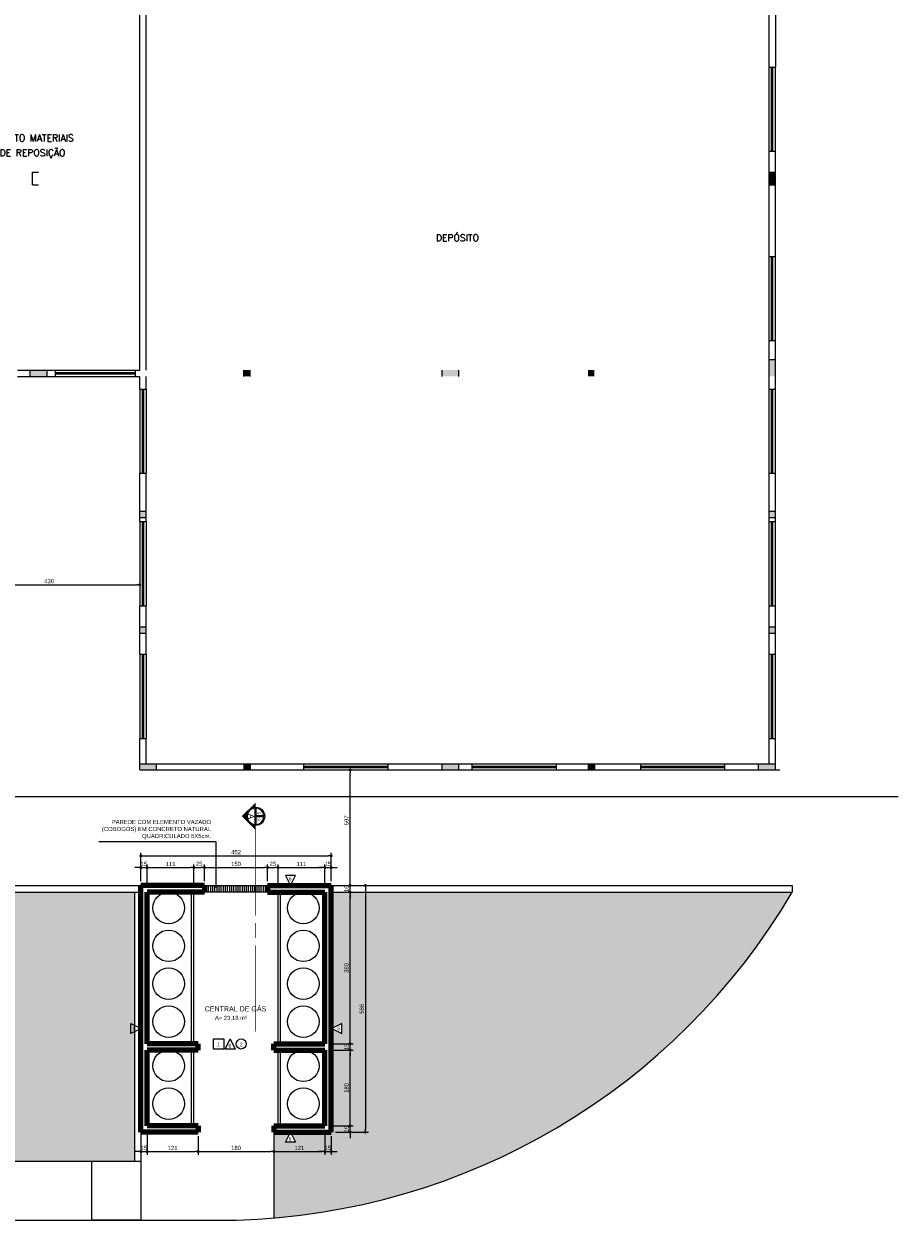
# Model space of a CAD drawing. Header units: metres. Extents: x -44 to 208, y -13 to 238.
# Tile 93 of 154: x -17 to 4, y 190 to 219. Entities that reach past the tile are written whole.
import ezdxf
from ezdxf.enums import TextEntityAlignment as Align

# ---------------------------------------------------------------- set-up
doc = ezdxf.new("R2010")
doc.units = ezdxf.units.M
doc.header["$MEASUREMENT"] = 0
doc.layers.add('ALV-ALT', color=7, linetype='Continuous', lineweight=90)
doc.layers.add('VIS-V03', color=4, linetype='Continuous', lineweight=25)
for name, color, linetype in [('COTAS', 250, 'Continuous'), ('CTA-GER', 35, 'Continuous'), ('HTC-EST', 253, 'Continuous'), ('SMB-GER', 9, 'Continuous'), ('TXT-AMB', 25, 'Continuous'), ('TXT-ESP', 40, 'Continuous'), ('VIS-V04', 30, 'Continuous'), ('VIS-V05', 31, 'Continuous')]:
    doc.layers.add(name, color=color, linetype=linetype)
doc.styles.add('50-30', font='romans.shx', dxfattribs={"height": 0.16})
doc.styles.add('ARIAL', font='arial.ttf')
doc.styles.add('Griffe', font='arial.ttf')
doc.styles.add('Texto Ambiente 1-50', font='arial.ttf', dxfattribs={"height": 0.12})
doc.styles.add('Texto Cota', font='arial.ttf')
doc.styles.add('Texto Especificacao 1-50', font='arial.ttf', dxfattribs={"height": 0.1})
doc.dimstyles.new('ARQ-1-50', dxfattribs={"dimscale": 0, "dimtxt": 0.1, "dimasz": 0.07, "dimexe": 0.075, "dimexo": 0.1, "dimgap": 0.035, "dimtad": 1, "dimdec": 0, "dimlfac": 100, "dimzin": 1, "dimdsep": 46, "dimtxsty": 'Texto Cota', "dimblk": 'DOT', "dimcen": 0.1, "dimclrd": 256, "dimclre": 256, "dimclrt": 15, "dimaunit": 1, "dimadec": 0, "dimazin": 0, "dimtfac": 1.8, "dimtdec": 0, "dimtix": 1, "dimtmove": 2, "dimatfit": 1, "dimldrblk": 'DOT', "dimfxl": 1, "dimtolj": 1, "dimtzin": 4, "dimlwd": -1, "dimarcsym": 0})
pattern_1 = [(37.5, (0, 0), (-0.00629934, 0.19268238), [0, -0.152, 0, -0.17, 0, -0.1625]), (7.5, (0, 0), (0.17697767, 0.2822146), [0, -0.082, 0, -0.137, 0, -0.0525]), (327.5, (-0.123, 0), (0.31141419, 0.0005659), [0, -0.05, 0, -0.18, 0, -0.235]), (317.5, (-0.123, 0), (0.30061266, 0.08776756), [0, -0.025, 0, -0.118, 0, -0.135])]

# ---------------------------------------------------------------- blocks, each defined once
blk = doc.blocks.new('ENTORNO')
at = {"layer": 'HTC-EST'}
for points in [[(132.809, -18.559), (132.659, -18.559), (132.659, -18.859), (132.809, -18.859)], [(132.809, -23.009), (132.659, -23.009), (132.659, -23.409), (132.809, -23.409)], [(115.509, -23.259), (115.109, -23.259), (115.109, -23.409), (115.509, -23.409)], [(120.184, -23.409), (120.334, -23.409), (120.334, -23.259), (120.184, -23.259)], [(125.284, -23.409), (125.284, -23.259), (124.884, -23.259), (124.884, -23.409)], [(128.509, -23.259), (128.359, -23.259), (128.359, -23.409), (128.509, -23.409)], [(117.709, -32.609), (117.709, -32.759), (118.109, -32.759), (118.109, -32.609)], [(120.334, -32.609), (120.184, -32.609), (120.184, -32.759), (120.334, -32.759)], [(125.284, -32.609), (124.884, -32.609), (124.884, -32.759), (125.284, -32.759)], [(128.509, -32.609), (128.359, -32.609), (128.359, -32.759), (128.509, -32.759)], [(132.809, -32.609), (132.409, -32.609), (132.409, -32.759), (132.809, -32.759)]]:
    blk.add_hatch(color=256, dxfattribs=at).paths.add_polyline_path(points)
h = blk.add_hatch(color=256, dxfattribs=at)
h.paths.add_polyline_path([(117.859, -29.359), (117.709, -29.359), (117.709, -29.509), (117.859, -29.509)])
h.paths.add_polyline_path([(117.859, -26.609), (117.709, -26.609), (117.709, -26.759), (117.859, -26.759)])
h = blk.add_hatch(color=256, dxfattribs=at)
h.paths.add_polyline_path([(132.809, -29.359), (132.659, -29.359), (132.659, -29.509), (132.809, -29.509)])
h.paths.add_polyline_path([(132.809, -26.609), (132.659, -26.609), (132.659, -26.759), (132.809, -26.759)])
for p, q in [((132.809, -4.409), (132.809, -16.059)), ((132.659, -16.059), (132.659, -6.359)), ((117.859, -23.259), (117.859, -9.509)), ((117.709, -23.259), (117.709, -14.409)), ((132.659, -18.059), (132.659, -16.059)), ((132.659, -16.059), (132.809, -16.059)), ((132.719, -18.059), (132.719, -16.059)), ((132.749, -18.059), (132.749, -16.059)), ((132.809, -18.059), (132.809, -16.059)), ((132.659, -20.559), (132.659, -18.059)), ((132.659, -18.059), (132.809, -18.059)), ((132.809, -20.559), (132.809, -18.059)), ((115.159, -18.559), (115.309, -18.559)), ((115.159, -18.859), (115.159, -18.559)), ((132.659, -18.559), (132.809, -18.559)), ((115.159, -18.859), (115.309, -18.859)), ((132.659, -18.859), (132.809, -18.859)), ((132.659, -22.559), (132.659, -20.559)), ((132.659, -20.559), (132.809, -20.559)), ((132.719, -22.559), (132.719, -20.559)), ((132.749, -22.559), (132.749, -20.559)), ((132.809, -22.559), (132.809, -20.559)), ((132.659, -23.709), (132.659, -22.559)), ((132.659, -22.559), (132.809, -22.559)), ((132.809, -23.709), (132.809, -22.559)), ((132.659, -23.009), (132.809, -23.009)), ((114.809, -23.259), (115.709, -23.259)), ((115.109, -23.409), (115.109, -23.259)), ((115.509, -23.409), (115.509, -23.259)), ((115.709, -23.409), (115.709, -23.259)), ((115.709, -23.259), (117.609, -23.259)), ((117.609, -23.409), (117.609, -23.259)), ((117.609, -23.259), (117.709, -23.259)), ((120.184, -23.409), (120.184, -23.259)), ((120.334, -23.409), (120.334, -23.259)), ((124.884, -23.259), (124.884, -23.407)), ((125.284, -23.259), (125.284, -23.407)), ((114.809, -23.409), (115.709, -23.409)), ((115.709, -23.319), (117.609, -23.319)), ((115.709, -23.349), (117.609, -23.349)), ((115.709, -23.409), (117.609, -23.409)), ((117.609, -23.409), (117.709, -23.409)), ((117.709, -23.709), (117.709, -23.409)), ((117.859, -23.709), (117.859, -23.409)), ((117.709, -23.709), (117.709, -25.709)), ((117.709, -23.709), (117.859, -23.709)), ((117.769, -23.709), (117.769, -25.709)), ((117.799, -23.709), (117.799, -25.709)), ((117.859, -23.709), (117.859, -25.709)), ((132.659, -25.709), (132.659, -23.709)), ((132.659, -23.709), (132.809, -23.709)), ((132.719, -25.709), (132.719, -23.709)), ((132.749, -25.709), (132.749, -23.709)), ((132.809, -25.709), (132.809, -23.709)), ((117.709, -26.859), (117.709, -25.709)), ((117.709, -25.709), (117.859, -25.709)), ((117.859, -26.859), (117.859, -25.709)), ((132.659, -26.859), (132.659, -25.709)), ((132.659, -25.709), (132.809, -25.709)), ((132.809, -26.859), (132.809, -25.709)), ((117.709, -26.609), (117.859, -26.609)), ((132.659, -26.609), (132.809, -26.609)), ((117.709, -26.759), (117.859, -26.759)), ((117.709, -26.859), (117.709, -28.859)), ((117.709, -26.859), (117.859, -26.859)), ((117.769, -26.859), (117.769, -28.859)), ((117.799, -26.859), (117.799, -28.859)), ((117.859, -26.859), (117.859, -28.859)), ((132.659, -26.759), (132.809, -26.759)), ((132.659, -28.859), (132.659, -26.859)), ((132.659, -26.859), (132.809, -26.859)), ((132.719, -28.859), (132.719, -26.859)), ((132.749, -28.859), (132.749, -26.859)), ((132.809, -28.859), (132.809, -26.859)), ((117.709, -30.009), (117.709, -28.859)), ((117.709, -28.859), (117.859, -28.859)), ((117.859, -30.009), (117.859, -28.859)), ((132.659, -30.009), (132.659, -28.859)), ((132.659, -28.859), (132.809, -28.859)), ((132.809, -30.009), (132.809, -28.859)), ((117.709, -29.359), (117.859, -29.359)), ((117.709, -29.509), (117.859, -29.509)), ((132.659, -29.359), (132.809, -29.359)), ((132.659, -29.509), (132.809, -29.509)), ((117.709, -30.009), (117.709, -32.009)), ((117.709, -30.009), (117.859, -30.009)), ((117.769, -30.009), (117.769, -32.009)), ((117.799, -30.009), (117.799, -32.009)), ((117.859, -30.009), (117.859, -32.009)), ((132.659, -32.009), (132.659, -30.009)), ((132.659, -30.009), (132.809, -30.009)), ((132.719, -32.009), (132.719, -30.009)), ((132.749, -32.009), (132.749, -30.009)), ((132.809, -32.009), (132.809, -30.009)), ((117.709, -32.759), (117.709, -32.009)), ((117.709, -32.009), (117.859, -32.009)), ((117.859, -32.609), (117.859, -32.009)), ((132.659, -32.609), (132.659, -32.009)), ((132.659, -32.009), (132.809, -32.009)), ((132.809, -32.759), (132.809, -32.009)), ((117.709, -32.609), (121.609, -32.609)), ((118.109, -32.759), (118.109, -32.609)), ((120.184, -32.609), (120.184, -32.759)), ((120.334, -32.609), (120.334, -32.759)), ((121.609, -32.609), (123.609, -32.609)), ((121.609, -32.759), (121.609, -32.609)), ((121.609, -32.669), (123.609, -32.669)), ((123.609, -32.609), (125.609, -32.609)), ((123.609, -32.759), (123.609, -32.609)), ((124.884, -32.609), (124.884, -32.759)), ((125.284, -32.609), (125.284, -32.759)), ((125.609, -32.609), (127.609, -32.609)), ((125.609, -32.759), (125.609, -32.609)), ((125.609, -32.669), (127.609, -32.669)), ((127.609, -32.609), (129.609, -32.609)), ((127.609, -32.759), (127.609, -32.609)), ((128.359, -32.609), (128.359, -32.759)), ((128.509, -32.609), (128.509, -32.759)), ((129.609, -32.609), (131.609, -32.609)), ((129.609, -32.759), (129.609, -32.609)), ((129.609, -32.669), (131.609, -32.669)), ((131.609, -32.609), (132.809, -32.609)), ((131.609, -32.759), (131.609, -32.609)), ((132.409, -32.759), (132.409, -32.609)), ((117.709, -32.759), (132.911, -32.759)), ((117.709, -32.759), (121.609, -32.759)), ((121.609, -32.699), (123.609, -32.699)), ((121.609, -32.759), (123.609, -32.759)), ((123.609, -32.759), (125.609, -32.759)), ((125.609, -32.699), (127.609, -32.699)), ((125.609, -32.759), (127.609, -32.759)), ((127.609, -32.759), (129.609, -32.759)), ((129.609, -32.699), (131.609, -32.699)), ((129.609, -32.759), (131.609, -32.759))]:
    blk.add_line(p, q, dxfattribs=at)
at = {"layer": 'HTC-EST', "style": '50-30'}
for s, p in [('DEPÓSITO MATERIAIS        ', (113.968, -17.825)), ('DE REPOSIÇÃO', (114.382, -18.175)), ('DEPÓSITO', (124.744, -20.194))]:
    blk.add_text(s, height=0.16, dxfattribs=at).set_placement(p)
blk = doc.blocks.new('_DOT')
at = {"color": 0, "linetype": 'ByBlock'}
blk.add_line((-0.5, 0), (-1, 0), dxfattribs=at)
at = {"color": 0, "linetype": 'ByBlock', "const_width": 0.5}
blk.add_lwpolyline([(-0.25, 0, 1), (0.25, 0, 1)], format="xyb", close=True, dxfattribs=at)
blk = doc.blocks.new('*D4161')
at = {"layer": 'CTA-GER', "lineweight": -2, "transparency": 16777216}
for p, q in [((-18.05, 206.574), (-18.05, 205.339)), ((-13.75, 206.574), (-13.75, 205.339))]:
    blk.add_line(p, q, dxfattribs=at)
at = {"layer": 'CTA-GER', "transparency": 16777216}
blk.add_line((-17.98, 205.414), (-13.82, 205.414), dxfattribs=at)
at = {"layer": 'Defpoints', "color": 0, "transparency": 16777216}
for p in [(-18.05, 206.674), (-13.75, 206.674), (-13.75, 205.414)]:
    blk.add_point(p, dxfattribs=at)
at = {"layer": 'CTA-GER', "transparency": 16777216, "xscale": 0.07, "yscale": 0.07, "zscale": 0.07, "rotation": 180}
blk.add_blockref('_DOT', (-18.05, 205.414), dxfattribs=at)
at = {"layer": 'CTA-GER', "transparency": 16777216, "xscale": 0.07, "yscale": 0.07, "zscale": 0.07}
blk.add_blockref('_DOT', (-13.75, 205.414), dxfattribs=at)
at = {"layer": 'CTA-GER', "color": 15, "transparency": 16777216, "insert": (-15.9, 205.5), "char_height": 0.1, "attachment_point": 5, "style": 'Texto Cota'}
blk.add_mtext('\\A1;430', dxfattribs=at)
blk = doc.blocks.new('Corte dir-cima')
h = blk.add_hatch(color=256)
h.dxf.hatch_style = 1
h.paths.add_polyline_path([(8.189, 0.439), (7.75, 0.879), (7.311, 0.439, -0.414214)])
h = blk.add_hatch(color=256)
h.dxf.hatch_style = 1
h.paths.add_polyline_path([(7.311, 0.439, 0.198912), (7.129, 0), (6.871, 0)])
h = blk.add_hatch(color=256)
h.dxf.hatch_style = 1
h.paths.add_polyline_path([(8.189, 0.439), (8.629, 0), (8.371, 0, 0.198912)])
for p, q in [((6.871, 0), (7.75, 0.879)), ((8.629, 0), (7.75, 0.879)), ((7.192, 0.031), (8.308, 0.031)), ((7.129, -0.031), (7.129, -0.031)), ((7.192, -0.031), (7.719, -0.031)), ((7.719, -0.559), (7.719, -0.031)), ((7.781, -0.031), (8.308, -0.031)), ((7.781, -0.559), (7.781, -0.031))]:
    blk.add_line(p, q)
at = {"const_width": 0.05}
for points in [[(-6.871, 0), (-1, 0)], [(-0.5, 0), (0.5, 0)], [(1, 0), (6.871, 0)]]:
    blk.add_lwpolyline(points, dxfattribs=at)
blk.add_circle((7.75, 0), 0.621)
for start, end in [(3.18474, 176.81526), (183.18474, 266.81526), (273.18474, 356.81526)]:
    blk.add_arc((7.75, 0), 0.559, start, end)
at = {"style": 'Griffe'}
for tag, height, p in [('A', 0.4, (7.75, 0.295)), ('B', 0.2, (7.537, -0.213)), ('C', 0.2, (7.963, -0.213))]:
    blk.add_attdef(tag, text='', height=height, dxfattribs=at).set_placement(p, align=Align.MIDDLE_CENTER)
blk = doc.blocks.new('*D4359')
at = {"layer": 'CTA-GER', "transparency": 16777216}
for p, q in [((-8.752, 192.631), (-8.752, 192.701)), ((-8.752, 192.411), (-8.752, 192.561)), ((-8.752, 192.341), (-8.752, 192.271))]:
    blk.add_line(p, q, dxfattribs=at)
at = {"layer": 'CTA-GER', "lineweight": -2, "transparency": 16777216}
for p, q in [((-9.252, 192.561), (-8.677, 192.561)), ((-9.102, 192.411), (-8.677, 192.411))]:
    blk.add_line(p, q, dxfattribs=at)
at = {"layer": 'Defpoints', "color": 0, "transparency": 16777216}
for p in [(-9.352, 192.561), (-9.202, 192.411), (-8.752, 192.561)]:
    blk.add_point(p, dxfattribs=at)
at = {"layer": 'CTA-GER', "transparency": 16777216, "xscale": 0.07, "yscale": 0.07, "zscale": 0.07}
for p, rotation in [((-8.752, 192.561), 270), ((-8.752, 192.411), 90)]:
    blk.add_blockref('_DOT', p, dxfattribs=dict(at, rotation=rotation))
at = {"layer": 'CTA-GER', "color": 15, "transparency": 16777216, "insert": (-8.838, 192.486), "char_height": 0.1, "attachment_point": 5, "rotation": 90, "style": 'Texto Cota'}
blk.add_mtext('\\A1;15', dxfattribs=at)
blk = doc.blocks.new('*D4360')
at = {"layer": 'CTA-GER', "lineweight": -2, "transparency": 16777216}
for p, q in [((-9.252, 194.361), (-8.677, 194.361)), ((-9.252, 192.561), (-8.677, 192.561))]:
    blk.add_line(p, q, dxfattribs=at)
at = {"layer": 'CTA-GER', "transparency": 16777216}
blk.add_line((-8.752, 192.631), (-8.752, 194.291), dxfattribs=at)
at = {"layer": 'Defpoints', "color": 0, "transparency": 16777216}
for p in [(-9.352, 194.361), (-8.752, 194.361), (-9.352, 192.561)]:
    blk.add_point(p, dxfattribs=at)
at = {"layer": 'CTA-GER', "transparency": 16777216, "xscale": 0.07, "yscale": 0.07, "zscale": 0.07}
for p, rotation in [((-8.752, 194.361), 90), ((-8.752, 192.561), 270)]:
    blk.add_blockref('_DOT', p, dxfattribs=dict(at, rotation=rotation))
at = {"layer": 'CTA-GER', "color": 15, "transparency": 16777216, "insert": (-8.838, 193.461), "char_height": 0.1, "attachment_point": 5, "rotation": 90, "style": 'Texto Cota'}
blk.add_mtext('\\A1;180', dxfattribs=at)
blk = doc.blocks.new('*D4361')
at = {"layer": 'CTA-GER', "lineweight": -2, "transparency": 16777216}
for p, q in [((-9.252, 194.511), (-8.677, 194.511)), ((-9.252, 194.361), (-8.677, 194.361))]:
    blk.add_line(p, q, dxfattribs=at)
at = {"layer": 'CTA-GER', "transparency": 16777216}
for p, q in [((-8.752, 194.581), (-8.752, 194.651)), ((-8.752, 194.361), (-8.752, 194.511)), ((-8.752, 194.291), (-8.752, 194.221))]:
    blk.add_line(p, q, dxfattribs=at)
at = {"layer": 'Defpoints', "color": 0, "transparency": 16777216}
for p in [(-9.352, 194.511), (-8.752, 194.511), (-9.352, 194.361)]:
    blk.add_point(p, dxfattribs=at)
at = {"layer": 'CTA-GER', "transparency": 16777216, "xscale": 0.07, "yscale": 0.07, "zscale": 0.07}
for p, rotation in [((-8.752, 194.511), 270), ((-8.752, 194.361), 90)]:
    blk.add_blockref('_DOT', p, dxfattribs=dict(at, rotation=rotation))
at = {"layer": 'CTA-GER', "color": 15, "transparency": 16777216, "insert": (-8.838, 194.436), "char_height": 0.1, "attachment_point": 5, "rotation": 90, "style": 'Texto Cota'}
blk.add_mtext('\\A1;15', dxfattribs=at)
blk = doc.blocks.new('*D4362')
at = {"layer": 'CTA-GER', "lineweight": -2, "transparency": 16777216}
for p, q in [((-9.102, 198.111), (-8.677, 198.111)), ((-9.252, 194.511), (-8.677, 194.511))]:
    blk.add_line(p, q, dxfattribs=at)
at = {"layer": 'CTA-GER', "transparency": 16777216}
blk.add_line((-8.752, 194.581), (-8.752, 198.041), dxfattribs=at)
at = {"layer": 'Defpoints', "color": 0, "transparency": 16777216}
for p in [(-9.202, 198.111), (-8.752, 198.111), (-9.352, 194.511)]:
    blk.add_point(p, dxfattribs=at)
at = {"layer": 'CTA-GER', "transparency": 16777216, "xscale": 0.07, "yscale": 0.07, "zscale": 0.07}
for p, rotation in [((-8.752, 198.111), 90), ((-8.752, 194.511), 270)]:
    blk.add_blockref('_DOT', p, dxfattribs=dict(at, rotation=rotation))
at = {"layer": 'CTA-GER', "color": 15, "transparency": 16777216, "insert": (-8.838, 196.311), "char_height": 0.1, "attachment_point": 5, "rotation": 90, "style": 'Texto Cota'}
blk.add_mtext('\\A1;360', dxfattribs=at)
blk = doc.blocks.new('*D4363')
at = {"layer": 'CTA-GER', "transparency": 16777216}
for p, q in [((-8.752, 198.341), (-8.752, 198.411)), ((-8.752, 198.111), (-8.752, 198.271)), ((-8.752, 198.041), (-8.752, 197.971))]:
    blk.add_line(p, q, dxfattribs=at)
at = {"layer": 'CTA-GER', "lineweight": -2, "transparency": 16777216}
for p, q in [((-9.102, 198.271), (-8.677, 198.271)), ((-9.102, 198.111), (-8.677, 198.111))]:
    blk.add_line(p, q, dxfattribs=at)
at = {"layer": 'Defpoints', "color": 0, "transparency": 16777216}
for p in [(-9.202, 198.271), (-9.202, 198.111), (-8.752, 198.271)]:
    blk.add_point(p, dxfattribs=at)
at = {"layer": 'CTA-GER', "transparency": 16777216, "xscale": 0.07, "yscale": 0.07, "zscale": 0.07}
for p, rotation in [((-8.752, 198.271), 270), ((-8.752, 198.111), 90)]:
    blk.add_blockref('_DOT', p, dxfattribs=dict(at, rotation=rotation))
at = {"layer": 'CTA-GER', "color": 15, "transparency": 16777216, "insert": (-8.838, 198.191), "char_height": 0.1, "attachment_point": 5, "rotation": 90, "style": 'Texto Cota'}
blk.add_mtext('\\A1;16', dxfattribs=at)
blk = doc.blocks.new('*D4364')
at = {"layer": 'CTA-GER', "lineweight": -2, "transparency": 16777216}
for p, q in [((-13.572, 192.461), (-13.572, 191.874)), ((-13.722, 192.311), (-13.722, 191.874))]:
    blk.add_line(p, q, dxfattribs=at)
at = {"layer": 'CTA-GER', "transparency": 16777216}
for p, q in [((-13.792, 191.949), (-13.862, 191.949)), ((-13.722, 191.949), (-13.572, 191.949)), ((-13.502, 191.949), (-13.432, 191.949))]:
    blk.add_line(p, q, dxfattribs=at)
at = {"layer": 'Defpoints', "color": 0, "transparency": 16777216}
for p in [(-13.722, 192.411), (-13.572, 192.561), (-13.572, 191.949)]:
    blk.add_point(p, dxfattribs=at)
at = {"layer": 'CTA-GER', "transparency": 16777216, "xscale": 0.07, "yscale": 0.07, "zscale": 0.07}
blk.add_blockref('_DOT', (-13.722, 191.949), dxfattribs=at)
at = {"layer": 'CTA-GER', "transparency": 16777216, "xscale": 0.07, "yscale": 0.07, "zscale": 0.07, "rotation": 180}
blk.add_blockref('_DOT', (-13.572, 191.949), dxfattribs=at)
at = {"layer": 'CTA-GER', "color": 15, "transparency": 16777216, "insert": (-13.647, 192.035), "char_height": 0.1, "attachment_point": 5, "style": 'Texto Cota'}
blk.add_mtext('\\A1;15', dxfattribs=at)
blk = doc.blocks.new('*D4365')
at = {"layer": 'CTA-GER', "lineweight": -2, "transparency": 16777216}
for p, q in [((-13.572, 192.461), (-13.572, 191.874)), ((-12.362, 192.311), (-12.362, 191.874))]:
    blk.add_line(p, q, dxfattribs=at)
at = {"layer": 'CTA-GER', "transparency": 16777216}
blk.add_line((-13.502, 191.949), (-12.432, 191.949), dxfattribs=at)
at = {"layer": 'Defpoints', "color": 0, "transparency": 16777216}
for p in [(-13.572, 192.561), (-12.362, 192.411), (-12.362, 191.949)]:
    blk.add_point(p, dxfattribs=at)
at = {"layer": 'CTA-GER', "transparency": 16777216, "xscale": 0.07, "yscale": 0.07, "zscale": 0.07, "rotation": 180}
blk.add_blockref('_DOT', (-13.572, 191.949), dxfattribs=at)
at = {"layer": 'CTA-GER', "transparency": 16777216, "xscale": 0.07, "yscale": 0.07, "zscale": 0.07}
blk.add_blockref('_DOT', (-12.362, 191.949), dxfattribs=at)
at = {"layer": 'CTA-GER', "color": 15, "transparency": 16777216, "insert": (-12.967, 192.035), "char_height": 0.1, "attachment_point": 5, "style": 'Texto Cota'}
blk.add_mtext('\\A1;121', dxfattribs=at)
blk = doc.blocks.new('*D4366')
at = {"layer": 'CTA-GER', "lineweight": -2, "transparency": 16777216}
for p, q in [((-12.362, 192.311), (-12.362, 191.874)), ((-10.562, 192.311), (-10.562, 191.874))]:
    blk.add_line(p, q, dxfattribs=at)
at = {"layer": 'CTA-GER', "transparency": 16777216}
blk.add_line((-12.292, 191.949), (-10.632, 191.949), dxfattribs=at)
at = {"layer": 'Defpoints', "color": 0, "transparency": 16777216}
for p in [(-12.362, 192.411), (-10.562, 192.411), (-10.562, 191.949)]:
    blk.add_point(p, dxfattribs=at)
at = {"layer": 'CTA-GER', "transparency": 16777216, "xscale": 0.07, "yscale": 0.07, "zscale": 0.07, "rotation": 180}
blk.add_blockref('_DOT', (-12.362, 191.949), dxfattribs=at)
at = {"layer": 'CTA-GER', "transparency": 16777216, "xscale": 0.07, "yscale": 0.07, "zscale": 0.07}
blk.add_blockref('_DOT', (-10.562, 191.949), dxfattribs=at)
at = {"layer": 'CTA-GER', "color": 15, "transparency": 16777216, "insert": (-11.462, 192.035), "char_height": 0.1, "attachment_point": 5, "style": 'Texto Cota'}
blk.add_mtext('\\A1;180', dxfattribs=at)
blk = doc.blocks.new('*D4367')
at = {"layer": 'CTA-GER', "lineweight": -2, "transparency": 16777216}
for p, q in [((-9.352, 192.461), (-9.352, 191.874)), ((-10.562, 192.311), (-10.562, 191.874))]:
    blk.add_line(p, q, dxfattribs=at)
at = {"layer": 'CTA-GER', "transparency": 16777216}
blk.add_line((-10.492, 191.949), (-9.422, 191.949), dxfattribs=at)
at = {"layer": 'Defpoints', "color": 0, "transparency": 16777216}
for p in [(-10.562, 192.411), (-9.352, 192.561), (-9.352, 191.949)]:
    blk.add_point(p, dxfattribs=at)
at = {"layer": 'CTA-GER', "transparency": 16777216, "xscale": 0.07, "yscale": 0.07, "zscale": 0.07, "rotation": 180}
blk.add_blockref('_DOT', (-10.562, 191.949), dxfattribs=at)
at = {"layer": 'CTA-GER', "transparency": 16777216, "xscale": 0.07, "yscale": 0.07, "zscale": 0.07}
blk.add_blockref('_DOT', (-9.352, 191.949), dxfattribs=at)
at = {"layer": 'CTA-GER', "color": 15, "transparency": 16777216, "insert": (-9.957, 192.035), "char_height": 0.1, "attachment_point": 5, "style": 'Texto Cota'}
blk.add_mtext('\\A1;121', dxfattribs=at)
blk = doc.blocks.new('*D4368')
at = {"layer": 'CTA-GER', "lineweight": -2, "transparency": 16777216}
for p, q in [((-9.352, 192.461), (-9.352, 191.874)), ((-9.202, 192.311), (-9.202, 191.874))]:
    blk.add_line(p, q, dxfattribs=at)
at = {"layer": 'CTA-GER', "transparency": 16777216}
for p, q in [((-9.422, 191.949), (-9.492, 191.949)), ((-9.352, 191.949), (-9.202, 191.949)), ((-9.132, 191.949), (-9.062, 191.949))]:
    blk.add_line(p, q, dxfattribs=at)
at = {"layer": 'Defpoints', "color": 0, "transparency": 16777216}
for p in [(-9.352, 192.561), (-9.202, 192.411), (-9.202, 191.949)]:
    blk.add_point(p, dxfattribs=at)
at = {"layer": 'CTA-GER', "transparency": 16777216, "xscale": 0.07, "yscale": 0.07, "zscale": 0.07}
blk.add_blockref('_DOT', (-9.352, 191.949), dxfattribs=at)
at = {"layer": 'CTA-GER', "transparency": 16777216, "xscale": 0.07, "yscale": 0.07, "zscale": 0.07, "rotation": 180}
blk.add_blockref('_DOT', (-9.202, 191.949), dxfattribs=at)
at = {"layer": 'CTA-GER', "color": 15, "transparency": 16777216, "insert": (-9.277, 192.035), "char_height": 0.1, "attachment_point": 5, "style": 'Texto Cota'}
blk.add_mtext('\\A1;15', dxfattribs=at)
blk = doc.blocks.new('*D4369')
at = {"layer": 'CTA-GER', "transparency": 16777216}
for p, q in [((-13.792, 198.697), (-13.862, 198.697)), ((-13.722, 198.697), (-13.572, 198.697)), ((-13.502, 198.697), (-13.432, 198.697))]:
    blk.add_line(p, q, dxfattribs=at)
at = {"layer": 'CTA-GER', "lineweight": -2, "transparency": 16777216}
for p, q in [((-13.722, 198.371), (-13.722, 198.772)), ((-13.572, 198.211), (-13.572, 198.772))]:
    blk.add_line(p, q, dxfattribs=at)
at = {"layer": 'Defpoints', "color": 0, "transparency": 16777216}
for p in [(-13.572, 198.697), (-13.722, 198.271), (-13.572, 198.111)]:
    blk.add_point(p, dxfattribs=at)
at = {"layer": 'CTA-GER', "transparency": 16777216, "xscale": 0.07, "yscale": 0.07, "zscale": 0.07}
blk.add_blockref('_DOT', (-13.722, 198.697), dxfattribs=at)
at = {"layer": 'CTA-GER', "transparency": 16777216, "xscale": 0.07, "yscale": 0.07, "zscale": 0.07, "rotation": 180}
blk.add_blockref('_DOT', (-13.572, 198.697), dxfattribs=at)
at = {"layer": 'CTA-GER', "color": 15, "transparency": 16777216, "insert": (-13.647, 198.783), "char_height": 0.1, "attachment_point": 5, "style": 'Texto Cota'}
blk.add_mtext('\\A1;15', dxfattribs=at)
blk = doc.blocks.new('*D4370')
at = {"layer": 'CTA-GER', "lineweight": -2, "transparency": 16777216}
for p, q in [((-13.572, 198.211), (-13.572, 198.772)), ((-12.462, 198.211), (-12.462, 198.772))]:
    blk.add_line(p, q, dxfattribs=at)
at = {"layer": 'CTA-GER', "transparency": 16777216}
blk.add_line((-13.502, 198.697), (-12.532, 198.697), dxfattribs=at)
at = {"layer": 'Defpoints', "color": 0, "transparency": 16777216}
for p in [(-12.462, 198.697), (-13.572, 198.111), (-12.462, 198.111)]:
    blk.add_point(p, dxfattribs=at)
at = {"layer": 'CTA-GER', "transparency": 16777216, "xscale": 0.07, "yscale": 0.07, "zscale": 0.07, "rotation": 180}
blk.add_blockref('_DOT', (-13.572, 198.697), dxfattribs=at)
at = {"layer": 'CTA-GER', "transparency": 16777216, "xscale": 0.07, "yscale": 0.07, "zscale": 0.07}
blk.add_blockref('_DOT', (-12.462, 198.697), dxfattribs=at)
at = {"layer": 'CTA-GER', "color": 15, "transparency": 16777216, "insert": (-13.017, 198.782), "char_height": 0.1, "attachment_point": 5, "style": 'Texto Cota'}
blk.add_mtext('\\A1;111', dxfattribs=at)
blk = doc.blocks.new('*D4371')
at = {"layer": 'CTA-GER', "lineweight": -2, "transparency": 16777216}
for p, q in [((-12.462, 198.211), (-12.462, 198.772)), ((-12.212, 198.371), (-12.212, 198.772))]:
    blk.add_line(p, q, dxfattribs=at)
at = {"layer": 'CTA-GER', "transparency": 16777216}
blk.add_line((-12.392, 198.697), (-12.282, 198.697), dxfattribs=at)
at = {"layer": 'Defpoints', "color": 0, "transparency": 16777216}
for p in [(-12.212, 198.697), (-12.462, 198.111), (-12.212, 198.271)]:
    blk.add_point(p, dxfattribs=at)
at = {"layer": 'CTA-GER', "transparency": 16777216, "xscale": 0.07, "yscale": 0.07, "zscale": 0.07, "rotation": 180}
blk.add_blockref('_DOT', (-12.462, 198.697), dxfattribs=at)
at = {"layer": 'CTA-GER', "transparency": 16777216, "xscale": 0.07, "yscale": 0.07, "zscale": 0.07}
blk.add_blockref('_DOT', (-12.212, 198.697), dxfattribs=at)
at = {"layer": 'CTA-GER', "color": 15, "transparency": 16777216, "insert": (-12.337, 198.783), "char_height": 0.1, "attachment_point": 5, "style": 'Texto Cota'}
blk.add_mtext('\\A1;25', dxfattribs=at)
blk = doc.blocks.new('*D4372')
at = {"layer": 'CTA-GER', "lineweight": -2, "transparency": 16777216}
for p, q in [((-12.212, 198.371), (-12.212, 198.772)), ((-10.712, 198.371), (-10.712, 198.772))]:
    blk.add_line(p, q, dxfattribs=at)
at = {"layer": 'CTA-GER', "transparency": 16777216}
blk.add_line((-12.142, 198.697), (-10.782, 198.697), dxfattribs=at)
at = {"layer": 'Defpoints', "color": 0, "transparency": 16777216}
for p in [(-10.712, 198.697), (-12.212, 198.271), (-10.712, 198.271)]:
    blk.add_point(p, dxfattribs=at)
at = {"layer": 'CTA-GER', "transparency": 16777216, "xscale": 0.07, "yscale": 0.07, "zscale": 0.07, "rotation": 180}
blk.add_blockref('_DOT', (-12.212, 198.697), dxfattribs=at)
at = {"layer": 'CTA-GER', "transparency": 16777216, "xscale": 0.07, "yscale": 0.07, "zscale": 0.07}
blk.add_blockref('_DOT', (-10.712, 198.697), dxfattribs=at)
at = {"layer": 'CTA-GER', "color": 15, "transparency": 16777216, "insert": (-11.462, 198.783), "char_height": 0.1, "attachment_point": 5, "style": 'Texto Cota'}
blk.add_mtext('\\A1;150', dxfattribs=at)
blk = doc.blocks.new('*D4373')
at = {"layer": 'CTA-GER', "lineweight": -2, "transparency": 16777216}
for p, q in [((-10.712, 198.371), (-10.712, 198.772)), ((-10.462, 198.211), (-10.462, 198.772))]:
    blk.add_line(p, q, dxfattribs=at)
at = {"layer": 'CTA-GER', "transparency": 16777216}
blk.add_line((-10.642, 198.697), (-10.532, 198.697), dxfattribs=at)
at = {"layer": 'Defpoints', "color": 0, "transparency": 16777216}
for p in [(-10.462, 198.697), (-10.712, 198.271), (-10.462, 198.111)]:
    blk.add_point(p, dxfattribs=at)
at = {"layer": 'CTA-GER', "transparency": 16777216, "xscale": 0.07, "yscale": 0.07, "zscale": 0.07, "rotation": 180}
blk.add_blockref('_DOT', (-10.712, 198.697), dxfattribs=at)
at = {"layer": 'CTA-GER', "transparency": 16777216, "xscale": 0.07, "yscale": 0.07, "zscale": 0.07}
blk.add_blockref('_DOT', (-10.462, 198.697), dxfattribs=at)
at = {"layer": 'CTA-GER', "color": 15, "transparency": 16777216, "insert": (-10.587, 198.783), "char_height": 0.1, "attachment_point": 5, "style": 'Texto Cota'}
blk.add_mtext('\\A1;25', dxfattribs=at)
blk = doc.blocks.new('*D4374')
at = {"layer": 'CTA-GER', "lineweight": -2, "transparency": 16777216}
for p, q in [((-10.462, 198.211), (-10.462, 198.772)), ((-9.352, 198.211), (-9.352, 198.772))]:
    blk.add_line(p, q, dxfattribs=at)
at = {"layer": 'CTA-GER', "transparency": 16777216}
blk.add_line((-10.392, 198.697), (-9.422, 198.697), dxfattribs=at)
at = {"layer": 'Defpoints', "color": 0, "transparency": 16777216}
for p in [(-9.352, 198.697), (-10.462, 198.111), (-9.352, 198.111)]:
    blk.add_point(p, dxfattribs=at)
at = {"layer": 'CTA-GER', "transparency": 16777216, "xscale": 0.07, "yscale": 0.07, "zscale": 0.07, "rotation": 180}
blk.add_blockref('_DOT', (-10.462, 198.697), dxfattribs=at)
at = {"layer": 'CTA-GER', "transparency": 16777216, "xscale": 0.07, "yscale": 0.07, "zscale": 0.07}
blk.add_blockref('_DOT', (-9.352, 198.697), dxfattribs=at)
at = {"layer": 'CTA-GER', "color": 15, "transparency": 16777216, "insert": (-9.907, 198.782), "char_height": 0.1, "attachment_point": 5, "style": 'Texto Cota'}
blk.add_mtext('\\A1;111', dxfattribs=at)
blk = doc.blocks.new('*D4375')
at = {"layer": 'CTA-GER', "transparency": 16777216}
for p, q in [((-9.422, 198.697), (-9.492, 198.697)), ((-9.352, 198.697), (-9.202, 198.697)), ((-9.132, 198.697), (-9.062, 198.697))]:
    blk.add_line(p, q, dxfattribs=at)
at = {"layer": 'CTA-GER', "lineweight": -2, "transparency": 16777216}
for p, q in [((-9.352, 198.211), (-9.352, 198.772)), ((-9.202, 198.371), (-9.202, 198.772))]:
    blk.add_line(p, q, dxfattribs=at)
at = {"layer": 'Defpoints', "color": 0, "transparency": 16777216}
for p in [(-9.202, 198.697), (-9.352, 198.111), (-9.202, 198.271)]:
    blk.add_point(p, dxfattribs=at)
at = {"layer": 'CTA-GER', "transparency": 16777216, "xscale": 0.07, "yscale": 0.07, "zscale": 0.07}
blk.add_blockref('_DOT', (-9.352, 198.697), dxfattribs=at)
at = {"layer": 'CTA-GER', "transparency": 16777216, "xscale": 0.07, "yscale": 0.07, "zscale": 0.07, "rotation": 180}
blk.add_blockref('_DOT', (-9.202, 198.697), dxfattribs=at)
at = {"layer": 'CTA-GER', "color": 15, "transparency": 16777216, "insert": (-9.277, 198.783), "char_height": 0.1, "attachment_point": 5, "style": 'Texto Cota'}
blk.add_mtext('\\A1;15', dxfattribs=at)
blk = doc.blocks.new('*D4376')
at = {"layer": 'CTA-GER', "lineweight": -2, "transparency": 16777216}
for p, q in [((-13.722, 198.371), (-13.722, 199.05)), ((-9.202, 198.371), (-9.202, 199.05))]:
    blk.add_line(p, q, dxfattribs=at)
at = {"layer": 'CTA-GER', "transparency": 16777216}
blk.add_line((-13.652, 198.975), (-9.272, 198.975), dxfattribs=at)
at = {"layer": 'Defpoints', "color": 0, "transparency": 16777216}
for p in [(-9.202, 198.975), (-13.722, 198.271), (-9.202, 198.271)]:
    blk.add_point(p, dxfattribs=at)
at = {"layer": 'CTA-GER', "transparency": 16777216, "xscale": 0.07, "yscale": 0.07, "zscale": 0.07, "rotation": 180}
blk.add_blockref('_DOT', (-13.722, 198.975), dxfattribs=at)
at = {"layer": 'CTA-GER', "transparency": 16777216, "xscale": 0.07, "yscale": 0.07, "zscale": 0.07}
blk.add_blockref('_DOT', (-9.202, 198.975), dxfattribs=at)
at = {"layer": 'CTA-GER', "color": 15, "transparency": 16777216, "insert": (-11.462, 199.061), "char_height": 0.1, "attachment_point": 5, "style": 'Texto Cota'}
blk.add_mtext('\\A1;452', dxfattribs=at)
blk = doc.blocks.new('*D4377')
at = {"layer": 'CTA-GER', "lineweight": -2, "transparency": 16777216}
for p, q in [((-9.102, 198.271), (-8.315, 198.271)), ((-9.102, 192.411), (-8.315, 192.411))]:
    blk.add_line(p, q, dxfattribs=at)
at = {"layer": 'CTA-GER', "transparency": 16777216}
blk.add_line((-8.39, 198.201), (-8.39, 192.481), dxfattribs=at)
at = {"layer": 'Defpoints', "color": 0, "transparency": 16777216}
for p in [(-9.202, 198.271), (-9.202, 192.411), (-8.39, 192.411)]:
    blk.add_point(p, dxfattribs=at)
at = {"layer": 'CTA-GER', "transparency": 16777216, "xscale": 0.07, "yscale": 0.07, "zscale": 0.07}
for p, rotation in [((-8.39, 198.271), 90), ((-8.39, 192.411), 270)]:
    blk.add_blockref('_DOT', p, dxfattribs=dict(at, rotation=rotation))
at = {"layer": 'CTA-GER', "color": 15, "transparency": 16777216, "insert": (-8.476, 195.341), "char_height": 0.1, "attachment_point": 5, "rotation": 90, "style": 'Texto Cota'}
blk.add_mtext('\\A1;586', dxfattribs=at)

msp = doc.modelspace()

# ---------------------------------------------------------------- hatches: boundary and pattern name
at = {"layer": 'HTC-EST', "true_color": 0x1b6b00}
h = msp.add_hatch(dxfattribs=at)
h.set_pattern_fill('AR-SAND', color=86, scale=0.1)
h.set_pattern_definition(pattern_1)
h.paths.add_polyline_path([(-13.872, 198.111), (-38.83, 198.111), (-38.83, 202.709), (-41.65, 201.071), (-41.65, 191.721), (-13.872, 191.721)])
h = msp.add_hatch(dxfattribs=at)
h.set_pattern_fill('AR-SAND', color=86, scale=0.1)
h.set_pattern_definition(pattern_1)
h.paths.add_polyline_path([(1.75, 198.111), (-9.202, 198.111), (-9.202, 192.411), (-10.17, 192.411), (-10.05, 192.171), (-10.29, 192.171), (-10.17, 192.411), (-10.562, 192.411), (-10.562, 190.371, 0.243238)])
h.paths.add_polyline_path([(-8.948, 194.991), (-8.948, 194.751), (-9.188, 194.871)], flags=16)
h.paths.add_polyline_path([(-8.734, 192.379), (-8.734, 192.584), (-8.94, 192.584), (-8.94, 192.379)], flags=24)
h.paths.add_polyline_path([(-8.734, 193.315), (-8.734, 193.599), (-8.94, 193.599), (-8.94, 193.315)], flags=24)
h.paths.add_polyline_path([(-8.734, 194.329), (-8.734, 194.534), (-8.94, 194.534), (-8.94, 194.329)], flags=24)
h.paths.add_polyline_path([(-8.734, 196.17), (-8.734, 196.453), (-8.94, 196.453), (-8.94, 196.17)], flags=24)
h.paths.add_polyline_path([(-10.094, 191.93), (-9.811, 191.93), (-9.811, 192.136), (-10.094, 192.136)], flags=24)
h.paths.add_polyline_path([(-9.385, 191.932), (-9.18, 191.932), (-9.18, 192.138), (-9.385, 192.138)], flags=24)
h.paths.add_polyline_path([(-8.373, 195.2), (-8.373, 195.483), (-8.579, 195.483), (-8.579, 195.2)], flags=24)
h.paths.add_polyline_path([(-9.079, 194.803), (-8.964, 194.803), (-8.964, 194.941), (-9.079, 194.941)], flags=24)

# ---------------------------------------------------------------- linework, layer by layer
at = {"layer": 'ALV-ALT'}
for p, q in [((-13.722, 192.411), (-13.722, 198.271)), ((-12.212, 198.271), (-13.722, 198.271)), ((-13.572, 194.511), (-13.572, 198.111)), ((-12.212, 198.111), (-13.572, 198.111)), ((-12.212, 198.271), (-12.212, 198.111)), ((-10.712, 198.271), (-9.202, 198.271)), ((-10.712, 198.271), (-10.712, 198.111)), ((-10.712, 198.111), (-9.352, 198.111)), ((-9.352, 194.511), (-9.352, 198.111)), ((-9.202, 192.411), (-9.202, 198.271)), ((-12.362, 194.511), (-13.572, 194.511)), ((-12.362, 194.361), (-12.362, 194.511)), ((-10.562, 194.511), (-9.352, 194.511)), ((-10.562, 194.361), (-10.562, 194.511)), ((-13.572, 192.561), (-13.572, 194.361)), ((-12.362, 194.361), (-13.572, 194.361)), ((-10.562, 194.361), (-9.352, 194.361)), ((-9.352, 192.561), (-9.352, 194.361)), ((-12.362, 192.411), (-13.722, 192.411)), ((-12.362, 192.561), (-13.572, 192.561)), ((-12.362, 192.561), (-12.362, 192.411)), ((-10.562, 192.561), (-9.352, 192.561)), ((-10.562, 192.561), (-10.562, 192.411)), ((-10.562, 192.411), (-9.202, 192.411))]:
    msp.add_line(p, q, dxfattribs=at)
at = {"layer": 'COTAS'}
for centre in [(-13.06, 197.736), (-9.865, 197.736), (-13.06, 196.836), (-9.865, 196.836), (-13.06, 195.936), (-9.865, 195.936), (-13.06, 195.036), (-9.865, 195.036), (-13.06, 193.986), (-9.865, 193.986), (-13.06, 193.086), (-9.865, 193.086)]:
    msp.add_circle(centre, 0.375, dxfattribs=at)
at = {"layer": 'CTA-GER'}
for p, q in [((-10.116, 201.014), (-8.677, 201.014)), ((-8.752, 198.341), (-8.752, 200.944)), ((-9.102, 198.271), (-8.677, 198.271))]:
    msp.add_line(p, q, dxfattribs=at)
at = {"layer": 'HTC-EST'}
for p, q in [((-38.83, 198.111), (-13.722, 198.111)), ((-38.58, 198.271), (-12.212, 198.271)), ((-13.872, 198.111), (-13.872, 191.721)), ((-13.722, 198.111), (-13.722, 191.721)), ((-10.712, 198.271), (1.75, 198.271)), ((-9.202, 198.111), (1.75, 198.111)), ((1.75, 198.271), (1.75, 198.111)), ((-10.562, 192.411), (-10.562, 190.371)), ((-42.18, 191.721), (-13.722, 191.721)), ((-42.18, 190.321), (-11.45, 190.321))]:
    msp.add_line(p, q, dxfattribs=at)
msp.add_lwpolyline([(-13.722, 190.321), (-14.885, 190.321), (-14.885, 191.721), (-13.722, 191.721)], close=True, dxfattribs=at)
msp.add_arc((-11.891, 206.147), 15.832, 271.5961, 329.498, dxfattribs=at)
at = {"layer": 'TXT-ESP'}
for points in [[(-10.05, 198.511), (-10.29, 198.511), (-10.17, 198.271), (-10.17, 198.271)], [(-13.957, 194.751), (-13.957, 194.991), (-13.717, 194.871), (-13.717, 194.871)], [(-8.948, 194.751), (-8.948, 194.991), (-9.188, 194.871), (-9.188, 194.871)], [(-11.755, 194.385), (-11.995, 194.385), (-11.995, 194.625), (-11.755, 194.625)], [(-11.479, 194.385), (-11.719, 194.385), (-11.599, 194.625), (-11.599, 194.625)], [(-10.05, 192.171), (-10.29, 192.171), (-10.17, 192.411), (-10.17, 192.411)]]:
    msp.add_lwpolyline(points, close=True, dxfattribs=at)
msp.add_circle((-11.338, 194.505), 0.12, dxfattribs=at)
at = {"layer": 'VIS-V03'}
for p, q in [((-12.212, 198.271), (-10.712, 198.271)), ((-12.212, 198.111), (-12.212, 198.261)), ((-10.712, 198.111), (-12.212, 198.111)), ((-12.162, 198.111), (-12.162, 198.261)), ((-12.112, 198.111), (-12.112, 198.261)), ((-12.062, 198.111), (-12.062, 198.261)), ((-12.012, 198.111), (-12.012, 198.261)), ((-11.962, 198.111), (-11.962, 198.261)), ((-11.912, 198.111), (-11.912, 198.261)), ((-11.862, 198.111), (-11.862, 198.261)), ((-11.812, 198.111), (-11.812, 198.261)), ((-11.762, 198.111), (-11.762, 198.261)), ((-11.712, 198.111), (-11.712, 198.261)), ((-11.662, 198.111), (-11.662, 198.261)), ((-11.612, 198.111), (-11.612, 198.261)), ((-11.562, 198.111), (-11.562, 198.261)), ((-11.512, 198.111), (-11.512, 198.261)), ((-11.462, 198.111), (-11.462, 198.261)), ((-11.412, 198.111), (-11.412, 198.261)), ((-11.362, 198.111), (-11.362, 198.261)), ((-11.312, 198.111), (-11.312, 198.261)), ((-11.262, 198.111), (-11.262, 198.261)), ((-11.212, 198.111), (-11.212, 198.261)), ((-11.162, 198.111), (-11.162, 198.261)), ((-11.112, 198.111), (-11.112, 198.261)), ((-11.062, 198.111), (-11.062, 198.261)), ((-11.012, 198.111), (-11.012, 198.261)), ((-10.962, 198.111), (-10.962, 198.261)), ((-10.912, 198.111), (-10.912, 198.261)), ((-10.862, 198.111), (-10.862, 198.261)), ((-10.812, 198.111), (-10.812, 198.261)), ((-10.762, 198.111), (-10.762, 198.261))]:
    msp.add_line(p, q, dxfattribs=at)
at = {"layer": 'VIS-V04'}
msp.add_line((-20.011, 200.387), (4.264, 200.387), dxfattribs=at)
at = {"layer": 'VIS-V05', "lineweight": 5}
for p, q in [((-12.522, 194.511), (-12.522, 198.111)), ((-12.462, 194.511), (-12.462, 198.111)), ((-10.462, 194.511), (-10.462, 198.111)), ((-10.462, 194.511), (-10.462, 198.111)), ((-10.402, 194.511), (-10.402, 198.111)), ((-12.522, 192.561), (-12.522, 194.361)), ((-12.462, 192.561), (-12.462, 194.361)), ((-10.462, 192.561), (-10.462, 194.361)), ((-10.402, 192.561), (-10.402, 194.361))]:
    msp.add_line(p, q, dxfattribs=at)

# ---------------------------------------------------------------- block references
msp.add_blockref('ENTORNO', (-131.459, 233.773))
at = {"layer": 'CTA-GER', "xscale": 0.07, "yscale": 0.07, "zscale": 0.07}
for p, rotation in [((-8.752, 201.014), 90), ((-8.752, 198.271), 270)]:
    msp.add_blockref('_DOT', p, dxfattribs=dict(at, rotation=rotation))
at = {"layer": 'SMB-GER'}
ref = msp.add_blockref('Corte dir-cima', (-10.998, 197.201), dxfattribs=dict(at, xscale=0.35, yscale=0.35, zscale=0.35, rotation=90))
ref.add_attrib('A', 'A', dxfattribs={"layer": '0', "height": 0.14, "rotation": 90, "style": 'Griffe', "text_generation_flag": 6}).set_placement((-11.101, 199.911), align=Align.MIDDLE_CENTER)
ref.add_attrib('B', '3', dxfattribs={"layer": '0', "height": 0.07, "rotation": 90, "style": 'Griffe', "text_generation_flag": 6}).set_placement((-10.923, 199.839), align=Align.MIDDLE_CENTER)
ref.add_attrib('C', '5', dxfattribs={"layer": '0', "height": 0.07, "rotation": 90, "style": 'Griffe', "text_generation_flag": 6}).set_placement((-10.923, 199.988), align=Align.MIDDLE_CENTER)

# ---------------------------------------------------------------- texts
at = {"layer": 'CTA-GER', "color": 15, "insert": (-8.838, 199.817), "char_height": 0.1, "attachment_point": 5, "rotation": 90, "style": 'Texto Cota'}
msp.add_mtext('\\A1;597', dxfattribs=at)
at = {"layer": 'TXT-AMB', "insert": (-12.205, 195.399), "char_height": 0.12, "width": 2.88721, "attachment_point": 1, "style": 'Texto Ambiente 1-50'}
msp.add_mtext('CENTRAL DE GÁS', dxfattribs=at)
at = {"layer": 'TXT-ESP'}
for s, height, style, p in [('6', 0.09, 'ARIAL', (-10.214, 198.389)), ('A= 23,18 m²', 0.1, 'Texto Especificacao 1-50', (-11.965, 195.074)), ('6', 0.09, 'ARIAL', (-13.918, 194.827)), ('6', 0.09, 'ARIAL', (-9.056, 194.827)), ('1', 0.09, 'ARIAL', (-11.914, 194.451)), ('6', 0.09, 'ARIAL', (-11.643, 194.419)), ('2', 0.09, 'ARIAL', (-11.371, 194.448)), ('6', 0.09, 'ARIAL', (-10.214, 192.205))]:
    msp.add_text(s, height=height, dxfattribs=dict(at, style=style)).set_placement(p)
at = {"layer": 'TXT-ESP', "insert": (-12.055, 199.829), "char_height": 0.1, "width": 2.97486, "attachment_point": 3, "style": 'ARIAL'}
msp.add_mtext('PAREDE COM ELEMENTO VAZADO (COBOGÓS) EM CONCRETO NATURAL QUADRICULADO 5X5cm.', dxfattribs=at)

# ---------------------------------------------------------------- dimensions: what is measured, and where the dimension line sits
at = {"layer": 'CTA-GER'}
for base, p1, p2, picture, middle in [((-13.75, 205.414), (-18.05, 206.674), (-13.75, 206.674), '*D4161', (-15.9, 205.5)), ((-9.202, 198.975), (-13.722, 198.271), (-9.202, 198.271), '*D4376', (-11.462, 199.061)), ((-13.572, 198.697), (-13.722, 198.271), (-13.572, 198.111), '*D4369', (-13.647, 198.783)), ((-12.462, 198.697), (-13.572, 198.111), (-12.462, 198.111), '*D4370', (-13.017, 198.782)), ((-12.212, 198.697), (-12.462, 198.111), (-12.212, 198.271), '*D4371', (-12.337, 198.783)), ((-10.712, 198.697), (-12.212, 198.271), (-10.712, 198.271), '*D4372', (-11.462, 198.783)), ((-10.462, 198.697), (-10.712, 198.271), (-10.462, 198.111), '*D4373', (-10.587, 198.783)), ((-9.352, 198.697), (-10.462, 198.111), (-9.352, 198.111), '*D4374', (-9.907, 198.782)), ((-9.202, 198.697), (-9.352, 198.111), (-9.202, 198.271), '*D4375', (-9.277, 198.783)), ((-13.572, 191.949), (-13.722, 192.411), (-13.572, 192.561), '*D4364', (-13.647, 192.035)), ((-12.362, 191.949), (-13.572, 192.561), (-12.362, 192.411), '*D4365', (-12.967, 192.035)), ((-10.562, 191.949), (-12.362, 192.411), (-10.562, 192.411), '*D4366', (-11.462, 192.035)), ((-9.352, 191.949), (-10.562, 192.411), (-9.352, 192.561), '*D4367', (-9.957, 192.035)), ((-9.202, 191.949), (-9.352, 192.561), (-9.202, 192.411), '*D4368', (-9.277, 192.035))]:
    dim = msp.add_linear_dim(base=base, p1=p1, p2=p2, dimstyle='ARQ-1-50', override={"dimscale": 1}, dxfattribs=at)
    dim.commit()
    dim.dimension.update_dxf_attribs({"geometry": picture, "text_midpoint": middle})
for base, p1, p2, picture, middle in [((-8.752, 198.271), (-9.202, 198.111), (-9.202, 198.271), '*D4363', (-8.838, 198.191)), ((-8.752, 198.111), (-9.352, 194.511), (-9.202, 198.111), '*D4362', (-8.838, 196.311)), ((-8.39, 192.411), (-9.202, 198.271), (-9.202, 192.411), '*D4377', (-8.476, 195.341)), ((-8.752, 194.511), (-9.352, 194.361), (-9.352, 194.511), '*D4361', (-8.838, 194.436)), ((-8.752, 194.361), (-9.352, 192.561), (-9.352, 194.361), '*D4360', (-8.838, 193.461)), ((-8.752, 192.561), (-9.202, 192.411), (-9.352, 192.561), '*D4359', (-8.838, 192.486))]:
    dim = msp.add_linear_dim(base=base, p1=p1, p2=p2, angle=90, dimstyle='ARQ-1-50', override={"dimscale": 1}, dxfattribs=at)
    dim.commit()
    dim.dimension.update_dxf_attribs({"geometry": picture, "text_midpoint": middle})

# ---------------------------------------------------------------- leaders
msp.add_leader([(-11.935, 198.252), (-11.935, 199.306), (-14.724, 199.306)], dimstyle='ARQ-1-50', override={"dimscale": 1}, dxfattribs=at)

doc.saveas('drawing.dxf')
